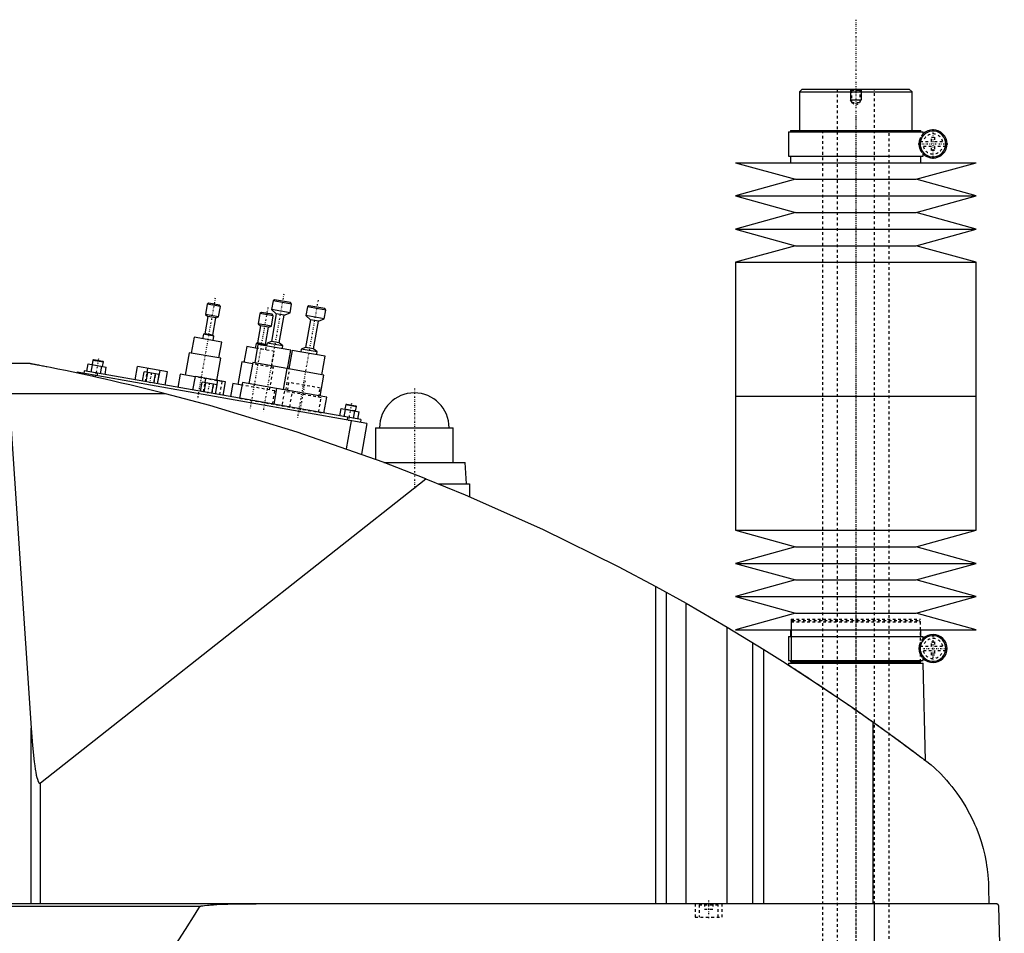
# Model space of a CAD drawing. Extents: x -186 to 706, y -1 to 900.
# Tile 5 of 5: x 338 to 706, y 559 to 900. Entities that reach past the tile are written whole.
import ezdxf

# ---------------------------------------------------------------- set-up
doc = ezdxf.new("R2010")
doc.units = 0
doc.linetypes.add('CENTER', pattern=[1.5, 0.45, -0.5, 0.05, -0.5])
doc.linetypes.add('DASHED', pattern=[2, 1, -1])
for name, color, linetype in [('AM_0', 7, 'CONTINUOUS'), ('AM_10', 7, 'CONTINUOUS'), ('AM_3', 7, 'DASHED'), ('AM_7', 7, 'CENTER')]:
    doc.layers.add(name, color=color, linetype=linetype)

msp = doc.modelspace()

# ---------------------------------------------------------------- linework, layer by layer
at = {"layer": 'AM_0', "color": 7, "linetype": 'CONTINUOUS'}
for p, q in [((630, 874), (629, 873)), ((629, 873), (629, 858.5)), ((629, 873), (671, 873)), ((630, 874), (670, 874)), ((671, 873), (670, 874)), ((671, 858.5), (671, 873)), ((624.85, 858), (624.85, 849)), ((624.85, 858), (675.15, 858)), ((625.65, 858.5), (625.65, 858)), ((625.65, 858.5), (674.35, 858.5)), ((674.35, 858), (674.35, 858.5)), ((675.15, 856.56), (675.15, 858)), ((674.16, 852.5), (674.16, 854.5)), ((675.15, 849), (675.15, 850.44)), ((605, 846.5), (627.5, 840.3)), ((605, 846.5), (695, 846.5)), ((624.85, 849), (675.15, 849)), ((625.65, 849), (625.65, 846.5)), ((672.5, 840.3), (695, 846.5)), ((674.35, 846.5), (674.35, 849)), ((627.5, 840.3), (605, 834.1)), ((627.5, 840.3), (672.5, 840.3)), ((695, 834.1), (672.5, 840.3)), ((605, 834.1), (627.5, 827.9)), ((605, 834.1), (695, 834.1)), ((672.5, 827.9), (695, 834.1)), ((627.5, 827.9), (605, 821.7)), ((627.5, 827.9), (672.5, 827.9)), ((695, 821.7), (672.5, 827.9)), ((605, 821.7), (627.5, 815.5)), ((605, 821.7), (695, 821.7)), ((672.5, 815.5), (695, 821.7)), ((627.5, 815.5), (605, 809.3)), ((627.5, 815.5), (672.5, 815.5)), ((695, 809.3), (672.5, 815.5)), ((605, 809.3), (605, 759.25)), ((605, 809.3), (695, 809.3)), ((695, 759.25), (695, 809.3)), ((432.79, 795.27), (432.21, 794.87)), ((438.69, 794.23), (432.79, 795.27)), ((407.62, 793.62), (406.94, 789.78)), ((408.2, 794.03), (407.62, 793.62)), ((412.54, 792.75), (407.62, 793.62)), ((412.13, 793.33), (408.2, 794.03)), ((411.86, 788.91), (412.54, 792.75)), ((412.54, 792.75), (412.13, 793.33)), ((432.21, 794.87), (431.63, 791.62)), ((431.63, 791.62), (433.39, 790.09)), ((438.53, 790.4), (431.63, 791.62)), ((439.1, 793.65), (432.21, 794.87)), ((438.53, 790.4), (439.1, 793.65)), ((439.1, 793.65), (438.69, 794.23)), ((445.01, 792.61), (444.44, 789.36)), ((445.59, 793.02), (445.01, 792.61)), ((451.9, 791.4), (445.01, 792.61)), ((451.5, 791.97), (445.59, 793.02)), ((451.33, 788.15), (451.9, 791.4)), ((451.9, 791.4), (451.5, 791.97)), ((407.82, 789.01), (406.69, 782.61)), ((406.94, 789.78), (407.82, 789.01)), ((411.86, 788.91), (406.94, 789.78)), ((410.77, 788.49), (407.82, 789.01)), ((409.65, 782.09), (410.77, 788.49)), ((410.77, 788.49), (411.86, 788.91)), ((427.31, 790.15), (426.64, 786.31)), ((427.89, 790.55), (427.31, 790.15)), ((432.24, 789.28), (427.31, 790.15)), ((431.83, 789.86), (427.89, 790.55)), ((431.56, 785.44), (432.24, 789.28)), ((433.39, 790.09), (431.57, 779.75)), ((432.24, 789.28), (431.83, 789.86)), ((436.35, 789.57), (433.39, 790.09)), ((434.53, 779.23), (436.35, 789.57)), ((436.35, 789.57), (438.53, 790.4)), ((446.2, 787.83), (444.37, 777.49)), ((444.44, 789.36), (446.2, 787.83)), ((451.33, 788.15), (444.44, 789.36)), ((449.15, 787.31), (446.2, 787.83)), ((449.15, 787.31), (451.33, 788.15)), ((427.52, 785.54), (426.39, 779.14)), ((426.64, 786.31), (427.52, 785.54)), ((431.56, 785.44), (426.64, 786.31)), ((430.47, 785.02), (427.52, 785.54)), ((429.34, 778.62), (430.47, 785.02)), ((430.47, 785.02), (431.56, 785.44)), ((447.33, 776.97), (449.15, 787.31)), ((402.65, 781.29), (401.61, 775.39)), ((412.99, 779.47), (402.65, 781.29)), ((406.15, 782.4), (405.85, 780.73)), ((406.69, 782.61), (406.15, 782.4)), ((410.09, 781.71), (406.15, 782.4)), ((409.65, 782.09), (406.69, 782.61)), ((410.09, 781.71), (409.65, 782.09)), ((409.79, 780.04), (410.09, 781.71)), ((411.95, 773.56), (412.99, 779.47)), ((422.35, 777.82), (421.3, 771.91)), ((426.28, 777.13), (422.35, 777.82)), ((426.55, 778.6), (425.33, 771.71)), ((425.84, 778.93), (425.55, 777.26)), ((426.39, 779.14), (425.84, 778.93)), ((429.78, 778.24), (425.84, 778.93)), ((429.34, 778.62), (426.39, 779.14)), ((438.86, 776.43), (426.55, 778.6)), ((429.78, 778.24), (429.34, 778.62)), ((429.94, 779.12), (429.75, 778.04)), ((429.75, 778.04), (429.78, 778.24)), ((431.57, 779.75), (429.94, 779.12)), ((435.85, 778.08), (429.94, 779.12)), ((434.53, 779.23), (431.57, 779.75)), ((435.85, 778.08), (434.53, 779.23)), ((435.66, 777), (435.85, 778.08)), ((442.74, 776.87), (442.55, 775.78)), ((444.37, 777.49), (442.74, 776.87)), ((448.65, 775.82), (442.74, 776.87)), ((447.33, 776.97), (444.37, 777.49)), ((448.65, 775.82), (447.33, 776.97)), ((365.14, 772.98), (364.85, 772.78)), ((365.14, 772.98), (368.58, 772.37)), ((400.87, 775.52), (399.39, 767.15)), ((412.69, 773.43), (400.87, 775.52)), ((411.23, 765.16), (412.69, 773.43)), ((437.64, 769.54), (438.86, 776.43)), ((439.35, 776.35), (438.13, 769.45)), ((451.66, 774.18), (439.35, 776.35)), ((448.46, 774.74), (448.65, 775.82)), ((450.44, 767.28), (451.66, 774.18)), ((340.94, 771.5), (213.33, 771.5)), ((362.56, 768.56), (363.05, 771.32)), ((363.05, 771.32), (369.87, 770.12)), ((364.27, 768.26), (364.75, 771.02)), ((364.85, 772.78), (364.54, 771.06)), ((364.85, 772.78), (368.79, 772.08)), ((367.68, 767.66), (368.17, 770.42)), ((368.48, 770.36), (368.79, 772.08)), ((368.79, 772.08), (368.58, 772.37)), ((369.39, 767.36), (369.87, 770.12)), ((380.6, 765.38), (381.49, 770.4)), ((392.71, 768.42), (381.49, 770.4)), ((385.14, 768.14), (385.42, 769.71)), ((420.57, 772.04), (419.09, 763.67)), ((424.5, 771.35), (420.57, 772.04)), ((424.59, 771.84), (423.2, 763.96)), ((437.4, 769.58), (424.59, 771.84)), ((437.39, 769.58), (436, 761.71)), ((451.18, 767.15), (437.39, 769.58)), ((358.96, 768.18), (358.91, 767.91)), ((467.29, 749.08), (358.96, 768.18)), ((361.6, 768.73), (361.42, 767.75)), ((465, 750.5), (361.6, 768.73)), ((364.87, 767.14), (364.78, 766.64)), ((366.52, 767.86), (366.35, 766.88)), ((383.37, 764.89), (383.98, 768.34)), ((389.67, 767.34), (383.98, 768.34)), ((384.79, 764.64), (385.4, 768.09)), ((387.64, 764.14), (388.24, 767.59)), ((389.06, 763.89), (389.95, 768.91)), ((389.06, 763.89), (389.67, 767.34)), ((391.83, 763.4), (392.71, 768.42)), ((397.42, 767.49), (396.56, 762.57)), ((403.13, 766.49), (397.42, 767.49)), ((402.27, 761.56), (403.15, 766.58)), ((414.38, 764.6), (403.15, 766.58)), ((406.81, 764.32), (407.08, 765.89)), ((449.79, 759.27), (451.18, 767.15)), ((405.04, 761.07), (405.65, 764.52)), ((411.33, 763.52), (405.65, 764.52)), ((406.46, 760.82), (407.07, 764.27)), ((409.3, 760.32), (409.91, 763.77)), ((410.72, 760.07), (411.33, 763.52)), ((410.73, 760.07), (411.61, 765.09)), ((413.49, 759.58), (414.38, 764.6)), ((417.12, 764.02), (416.25, 759.1)), ((420.57, 763.41), (417.12, 764.02)), ((420.74, 764.4), (419.7, 758.49)), ((433.54, 762.14), (420.74, 764.4)), ((433.54, 762.14), (432.5, 756.23)), ((452.25, 758.84), (433.54, 762.14)), ((392.03, 760.16), (333.43, 760.16)), ((333.43, 760.16), (341.83, 635.23)), ((451.21, 752.93), (452.25, 758.84)), ((605, 759.25), (605, 709.2)), ((605, 759.25), (695, 759.25)), ((605, 759.25), (695, 759.25)), ((695, 709.2), (695, 759.25)), ((457.1, 751.89), (457.59, 754.64)), ((457.59, 754.64), (464.41, 753.44)), ((459.39, 756.1), (459.08, 754.38)), ((459.68, 756.31), (459.39, 756.1)), ((459.39, 756.1), (463.33, 755.41)), ((459.68, 756.31), (463.12, 755.7)), ((463.02, 753.69), (463.33, 755.41)), ((463.33, 755.41), (463.12, 755.7)), ((458.81, 751.59), (459.3, 754.34)), ((460.08, 751.37), (459.9, 750.38)), ((462.22, 750.99), (462.71, 753.74)), ((463.93, 750.69), (464.41, 753.44)), ((461.38, 750.12), (459.53, 739.63)), ((465, 750.5), (464.83, 749.52)), ((467.29, 749.08), (465.26, 737.59)), ((470.5, 747.5), (470.5, 735.67)), ((470.5, 747.5), (499.5, 747.5)), ((499.5, 734.5), (499.5, 747.5)), ((473.65, 734.5), (504, 734.5)), ((504.5, 726.5), (504, 734.5)), ((345.22, 614.75), (489.33, 728.44)), ((494.16, 726.5), (505.65, 726.5)), ((505.65, 726.5), (505.65, 721.73)), ((605, 709.2), (627.5, 703)), ((605, 709.2), (695, 709.2)), ((672.5, 703), (695, 709.2)), ((627.5, 703), (605, 696.8)), ((627.5, 703), (672.5, 703)), ((695, 696.8), (672.5, 703)), ((605, 696.8), (627.5, 690.6)), ((605, 696.8), (695, 696.8)), ((672.5, 690.6), (695, 696.8)), ((575.22, 569.6), (575.22, 688.17)), ((575.22, 688.17), (586.56, 681.89)), ((627.5, 690.6), (605, 684.4)), ((627.5, 690.6), (672.5, 690.6)), ((695, 684.4), (672.5, 690.6)), ((579.22, 569.6), (579.22, 685.98)), ((586.56, 569.6), (586.56, 681.89)), ((586.56, 681.89), (601.96, 672.97)), ((605, 684.4), (627.5, 678.2)), ((605, 684.4), (695, 684.4)), ((672.5, 678.2), (695, 684.4)), ((627.5, 678.2), (605, 672)), ((627.5, 678.2), (672.5, 678.2)), ((695, 672), (672.5, 678.2)), ((601.96, 569.6), (601.96, 672.97)), ((601.96, 672.97), (615.65, 664.64)), ((605, 672), (695, 672)), ((625.65, 672), (625.65, 669.5)), ((674.35, 669.5), (674.35, 672)), ((611.52, 569.6), (611.52, 667.2)), ((624.85, 669.5), (624.85, 660.5)), ((624.85, 669.5), (675.15, 669.5)), ((675.15, 668.06), (675.15, 669.5)), ((615.65, 569.6), (615.65, 664.64)), ((674.16, 664), (674.16, 666)), ((624.83, 659.5), (624.81, 658.86)), ((624.83, 659.5), (675.17, 659.5)), ((624.85, 660.5), (675.15, 660.5)), ((625.65, 660.5), (625.65, 660)), ((625.65, 660), (674.35, 660)), ((625.83, 660), (625.83, 659.5)), ((674.17, 659.5), (674.17, 660)), ((674.35, 660), (674.35, 660.5)), ((675.15, 660.5), (675.15, 661.94)), ((676.04, 623.15), (675.17, 659.5)), ((656.53, 569.6), (656.53, 637.45)), ((341.83, 569.6), (341.83, 635.23)), ((345.22, 569.6), (345.22, 614.75)), ((699.63, 575.62), (699.77, 569.6)), ((702.45, 569.6), (132.05, 569.6)), ((404.88, 568.63), (188.61, 568.63)), ((657.01, 487.5), (657.01, 569.6)), ((705.5, 487.5), (703.45, 568.63))]:
    msp.add_line(p, q, dxfattribs=at)
for points in [[(392.03, 760.16, 0), (390.59, 760.53, 0), (387.67, 761.27, 0), (384.69, 762.01, 0), (383.19, 762.37, 0), (381.68, 762.74, 0), (378.64, 763.47, 0), (375.58, 764.19, 0), (372.52, 764.91, 0), (369.46, 765.6, 0), (366.41, 766.28, 0), (364.9, 766.62, 0), (363.39, 766.95, 0), (360.41, 767.59, 0), (357.47, 768.21, 0), (354.59, 768.81, 0), (351.78, 769.39, 0), (349.05, 769.93, 0), (347.64, 770.21, 0), (347.41, 770.26, 0), (346.93, 770.35, 0), (346.46, 770.44, 0), (346.22, 770.49, 0), (345.99, 770.53, 0), (345.52, 770.63, 0), (345.06, 770.71, 0), (344.6, 770.8, 0), (344.16, 770.89, 0), (343.73, 770.97, 0), (343.52, 771.01, 0), (343.31, 771.05, 0), (342.91, 771.13, 0), (342.53, 771.2, 0), (342.32, 771.24, 0), (342.26, 771.25, 0), (342.2, 771.26, 0), (342.17, 771.27, 0), (342.14, 771.27, 0), (342.08, 771.28, 0), (342.03, 771.29, 0), (341.97, 771.31, 0), (341.91, 771.32, 0), (341.86, 771.33, 0), (341.83, 771.33, 0), (341.8, 771.34, 0), (341.74, 771.35, 0), (341.69, 771.36, 0), (341.64, 771.37, 0), (341.58, 771.38, 0), (341.53, 771.39, 0), (341.51, 771.39, 0), (341.48, 771.4, 0), (341.44, 771.41, 0), (341.39, 771.41, 0), (341.37, 771.42, 0), (341.35, 771.42, 0), (341.3, 771.43, 0), (341.26, 771.44, 0), (341.24, 771.44, 0), (341.22, 771.45, 0), (341.19, 771.45, 0), (341.15, 771.46, 0), (341.12, 771.47, 0), (341.09, 771.47, 0), (341.06, 771.48, 0), (341.05, 771.48, 0), (341.04, 771.48, 0), (341.02, 771.48, 0), (341, 771.49, 0), (340.98, 771.49, 0), (340.96, 771.49, 0), (340.95, 771.5, 0), (340.95, 771.5, 0), (340.94, 771.5, 0), (340.94, 771.5, 0), (340.94, 771.5, 0), (340.94, 771.5, 0)], [(489.33, 728.44, 0), (473.4, 734.59, 0), (441.19, 745.86, 0), (408.52, 755.74, 0), (392.03, 760.16, 0)], [(489.33, 728.44, 0), (503.96, 722.45, 0), (532.87, 709.58, 0), (561.24, 695.59, 0), (575.22, 688.17, 0)], [(615.65, 664.64, 0), (622.58, 660.29, 0), (636.3, 651.36, 0), (649.84, 642.16, 0), (656.53, 637.45, 0)], [(656.53, 637.45, 0), (657.18, 637, 0), (658.46, 636.08, 0), (659.75, 635.16, 0), (660.38, 634.7, 0), (661.02, 634.24, 0), (662.29, 633.33, 0), (663.54, 632.42, 0), (664.79, 631.51, 0), (666.03, 630.6, 0), (667.25, 629.7, 0), (667.86, 629.26, 0), (668.47, 628.81, 0), (669.67, 627.92, 0), (670.86, 627.04, 0), (672.03, 626.16, 0), (673.19, 625.3, 0), (674.33, 624.44, 0), (674.89, 624.01, 0), (675.45, 623.59, 0), (676.56, 622.75, 0), (677.65, 621.93, 0), (678.19, 621.52, 0)], [(341.83, 635.23, 0), (342.32, 628.77, 0), (342.95, 622.66, 0), (343.13, 621.22, 0), (343.32, 619.92, 0), (343.42, 619.32, 0), (343.52, 618.75, 0), (343.71, 617.73, 0), (343.91, 616.86, 0), (344.11, 616.13, 0), (344.22, 615.77, 0), (344.26, 615.67, 0), (344.29, 615.59, 0), (344.31, 615.54, 0), (344.32, 615.5, 0), (344.36, 615.42, 0), (344.39, 615.34, 0), (344.42, 615.27, 0), (344.46, 615.2, 0), (344.49, 615.14, 0), (344.51, 615.11, 0), (344.52, 615.08, 0), (344.56, 615.02, 0), (344.59, 614.97, 0), (344.61, 614.94, 0), (344.63, 614.92, 0), (344.66, 614.88, 0), (344.69, 614.84, 0), (344.71, 614.82, 0), (344.73, 614.8, 0), (344.76, 614.77, 0), (344.78, 614.75, 0), (344.79, 614.75, 0), (344.79, 614.74, 0), (344.79, 614.74, 0), (344.8, 614.74, 0), (344.8, 614.74, 0), (344.81, 614.73, 0), (344.81, 614.73, 0), (344.82, 614.72, 0), (344.83, 614.72, 0), (344.83, 614.72, 0), (344.83, 614.72, 0), (344.84, 614.71, 0), (344.84, 614.71, 0), (344.85, 614.71, 0), (344.85, 614.7, 0), (344.86, 614.7, 0), (344.86, 614.7, 0), (344.87, 614.7, 0), (344.87, 614.7, 0), (344.88, 614.69, 0), (344.88, 614.69, 0), (344.89, 614.69, 0), (344.89, 614.69, 0), (344.9, 614.69, 0), (344.9, 614.68, 0), (344.9, 614.68, 0), (344.91, 614.68, 0), (344.91, 614.68, 0), (344.92, 614.68, 0), (344.92, 614.68, 0), (344.93, 614.68, 0), (344.93, 614.68, 0), (344.93, 614.67, 0), (344.94, 614.67, 0), (344.94, 614.67, 0), (344.95, 614.67, 0), (344.96, 614.67, 0), (344.96, 614.67, 0), (344.96, 614.67, 0), (344.97, 614.67, 0), (344.97, 614.67, 0), (344.98, 614.67, 0), (344.98, 614.67, 0), (344.99, 614.67, 0), (344.99, 614.67, 0), (345, 614.67, 0), (345, 614.67, 0), (345.01, 614.67, 0), (345.01, 614.67, 0), (345.02, 614.67, 0), (345.02, 614.67, 0), (345.03, 614.67, 0), (345.03, 614.67, 0), (345.03, 614.67, 0), (345.04, 614.67, 0), (345.05, 614.67, 0), (345.05, 614.67, 0), (345.06, 614.67, 0), (345.06, 614.67, 0), (345.07, 614.67, 0), (345.07, 614.67, 0), (345.07, 614.68, 0), (345.08, 614.68, 0), (345.08, 614.68, 0), (345.09, 614.68, 0), (345.1, 614.68, 0), (345.1, 614.68, 0), (345.1, 614.68, 0), (345.11, 614.69, 0), (345.11, 614.69, 0), (345.12, 614.69, 0), (345.12, 614.69, 0), (345.12, 614.69, 0), (345.13, 614.7, 0), (345.13, 614.7, 0), (345.14, 614.7, 0), (345.14, 614.7, 0), (345.15, 614.71, 0), (345.15, 614.71, 0), (345.16, 614.71, 0), (345.16, 614.71, 0), (345.17, 614.72, 0), (345.17, 614.72, 0), (345.17, 614.72, 0), (345.18, 614.73, 0), (345.19, 614.73, 0), (345.19, 614.73, 0), (345.2, 614.74, 0), (345.2, 614.74, 0), (345.2, 614.74, 0), (345.21, 614.75, 0), (345.21, 614.75, 0), (345.22, 614.75, 0)], [(678.19, 621.52, 0), (679.41, 620.42, 0), (681.74, 618.15, 0), (683.91, 615.81, 0), (684.94, 614.61, 0), (685.93, 613.4, 0), (687.8, 610.92, 0), (689.52, 608.41, 0), (691.09, 605.85, 0), (692.52, 603.27, 0), (693.8, 600.67, 0), (694.38, 599.37, 0), (694.93, 598.07, 0), (695.93, 595.48, 0), (696.8, 592.89, 0), (697.54, 590.32, 0), (698.16, 587.76, 0), (698.67, 585.21, 0), (698.88, 583.94, 0), (699.07, 582.67, 0), (699.26, 581.15, 0), (699.31, 580.72, 0), (699.35, 580.27, 0), (699.37, 580.05, 0), (699.39, 579.83, 0), (699.43, 579.37, 0), (699.47, 578.91, 0), (699.5, 578.44, 0), (699.53, 577.96, 0), (699.56, 577.47, 0), (699.58, 577.22, 0), (699.59, 576.97, 0), (699.61, 576.44, 0), (699.63, 575.9, 0), (699.63, 575.62, 0)], [(340.31, 488.5, 0), (342.11, 490.02, 0), (345.69, 493.19, 0), (349.28, 496.52, 0), (351.08, 498.24, 0), (352.87, 500.01, 0), (356.46, 503.66, 0), (360.05, 507.47, 0), (363.63, 511.44, 0), (367.22, 515.57, 0), (370.81, 519.86, 0), (372.6, 522.07, 0), (374.39, 524.31, 0), (377.98, 528.92, 0), (381.57, 533.7, 0), (385.15, 538.63, 0), (388.74, 543.72, 0), (392.33, 548.98, 0), (394.12, 551.66, 0), (395.91, 554.39, 0), (399.5, 559.96, 0), (403.09, 565.7, 0), (404.88, 568.63, 0)], [(404.88, 568.63, 0), (404.88, 568.63, 0), (404.88, 568.63, 0), (404.88, 568.63, 0), (404.88, 568.63, 0), (404.88, 568.63, 0), (404.88, 568.63, 0), (404.88, 568.63, 0), (404.88, 568.63, 0), (404.89, 568.64, 0), (404.89, 568.64, 0), (404.89, 568.64, 0), (404.89, 568.65, 0), (404.9, 568.65, 0), (404.9, 568.65, 0), (404.9, 568.66, 0), (404.91, 568.66, 0), (404.91, 568.66, 0), (404.91, 568.66, 0), (404.92, 568.66, 0), (404.92, 568.67, 0), (404.93, 568.67, 0), (404.93, 568.67, 0), (404.94, 568.68, 0), (404.94, 568.68, 0), (404.94, 568.68, 0), (404.94, 568.68, 0), (404.95, 568.68, 0), (404.95, 568.69, 0), (404.97, 568.69, 0), (405, 568.71, 0), (405.03, 568.72, 0), (405.06, 568.73, 0), (405.09, 568.74, 0), (405.12, 568.75, 0), (405.13, 568.75, 0), (405.15, 568.76, 0), (405.18, 568.76, 0), (405.21, 568.77, 0), (405.31, 568.8, 0), (405.41, 568.82, 0), (405.5, 568.83, 0), (405.7, 568.87, 0), (405.89, 568.9, 0), (406.58, 568.98, 0), (407.7, 569.09, 0), (408.26, 569.13, 0), (408.82, 569.17, 0), (409.97, 569.24, 0), (411.14, 569.3, 0), (415.33, 569.45, 0), (422.51, 569.59, 0), (425.92, 569.6, 0)], [(703.45, 568.63, 0), (703.45, 568.63, 0), (703.45, 568.63, 0), (703.45, 568.64, 0), (703.45, 568.64, 0), (703.45, 568.64, 0), (703.45, 568.65, 0), (703.45, 568.65, 0), (703.45, 568.66, 0), (703.45, 568.67, 0), (703.45, 568.67, 0), (703.45, 568.67, 0), (703.45, 568.68, 0), (703.45, 568.68, 0), (703.45, 568.69, 0), (703.45, 568.69, 0), (703.45, 568.7, 0), (703.44, 568.7, 0), (703.44, 568.71, 0), (703.44, 568.71, 0), (703.44, 568.71, 0), (703.44, 568.72, 0), (703.44, 568.72, 0), (703.44, 568.72, 0), (703.44, 568.73, 0), (703.44, 568.73, 0), (703.44, 568.74, 0), (703.44, 568.74, 0), (703.44, 568.74, 0), (703.44, 568.75, 0), (703.44, 568.75, 0), (703.44, 568.76, 0), (703.44, 568.76, 0), (703.44, 568.77, 0), (703.44, 568.77, 0), (703.43, 568.77, 0), (703.43, 568.78, 0), (703.43, 568.79, 0), (703.43, 568.82, 0), (703.42, 568.84, 0), (703.41, 568.87, 0), (703.41, 568.88, 0), (703.41, 568.89, 0), (703.4, 568.91, 0), (703.39, 568.93, 0), (703.39, 568.95, 0), (703.38, 568.97, 0), (703.37, 568.99, 0), (703.37, 569, 0), (703.36, 569.01, 0), (703.35, 569.03, 0), (703.35, 569.04, 0), (703.34, 569.05, 0), (703.34, 569.06, 0), (703.33, 569.08, 0), (703.32, 569.09, 0), (703.32, 569.1, 0), (703.31, 569.11, 0), (703.3, 569.12, 0), (703.3, 569.13, 0), (703.27, 569.18, 0), (703.21, 569.24, 0), (703.16, 569.3, 0), (703.1, 569.36, 0), (703.05, 569.4, 0), (703.02, 569.42, 0), (702.99, 569.44, 0), (702.93, 569.48, 0), (702.86, 569.51, 0), (702.8, 569.54, 0), (702.74, 569.56, 0), (702.67, 569.57, 0), (702.64, 569.58, 0), (702.61, 569.59, 0), (702.54, 569.6, 0), (702.48, 569.6, 0), (702.45, 569.6, 0)]]:
    msp.add_polyline3d(points, dxfattribs=at)
for centre, radius, start, end in [((678.85, 853.5), 4.8, 192.0755, 167.9245), ((678.85, 853.5), 5.25, 225.1897, 134.8103), ((485, 747.5), 13, 0, 180), ((678.85, 665), 4.8, 192.0755, 167.9245), ((678.85, 665), 5.25, 225.1897, 134.8103)]:
    msp.add_arc(centre, radius, start, end, dxfattribs=at)
at = {"layer": 'AM_10', "color": 7, "linetype": 'CONTINUOUS'}
for p, q in [((648, 874), (648, 870)), ((652, 874), (652, 870)), ((648.38, 869.34), (648, 870)), ((648, 870), (652, 870)), ((651.62, 869.34), (652, 870))]:
    msp.add_line(p, q, dxfattribs=at)
at = {"layer": 'AM_3', "color": 6, "linetype": 'DASHED'}
for p, q in [((643, 874), (643, 355.5)), ((648, 874), (648.38, 873.62)), ((648.38, 873.62), (648.38, 868.94)), ((648.38, 873.62), (651.62, 873.62)), ((651.62, 873.62), (652, 874)), ((651.62, 868.94), (651.62, 873.62)), ((657, 355.5), (657, 874)), ((648.38, 868.94), (650, 868)), ((648.38, 868.94), (651.62, 868.94)), ((650, 868), (651.62, 868.94)), ((637.5, 858.5), (637.5, 396.5)), ((662.5, 396.5), (662.5, 858.5)), ((674.07, 854.4), (678.25, 854.4)), ((674.16, 854.5), (674.16, 855.85)), ((678.25, 856), (679.45, 856)), ((678.25, 854.4), (678.25, 856)), ((679.45, 856), (679.45, 854.4)), ((679.45, 854.4), (683.63, 854.4)), ((678.25, 852.6), (674.07, 852.6)), ((674.16, 851.15), (674.16, 852.5)), ((678.25, 851), (678.25, 852.6)), ((679.45, 851), (678.25, 851)), ((679.45, 852.6), (679.45, 851)), ((683.63, 852.6), (679.45, 852.6)), ((432.69, 776), (426.28, 777.13)), ((429.49, 776.56), (429.75, 778.04)), ((431.65, 770.09), (432.69, 776)), ((432.38, 769.96), (424.5, 771.35)), ((430.91, 761.59), (432.38, 769.96)), ((436.99, 761.53), (438.38, 769.41)), ((438.38, 769.41), (437.4, 769.58)), ((384.53, 764.69), (385.14, 768.14)), ((385.3, 768.11), (384.69, 764.66)), ((387.74, 764.12), (388.35, 767.57)), ((413.18, 764.71), (403.13, 766.49)), ((406.2, 760.87), (406.81, 764.32)), ((406.96, 764.29), (406.35, 760.84)), ((409.41, 760.3), (410.02, 763.75)), ((411.21, 765.06), (411.23, 765.16)), ((412.31, 759.79), (413.18, 764.71)), ((432.88, 761.24), (420.57, 763.41)), ((439.45, 761.1), (433.54, 762.14)), ((438, 764.4), (437.4, 760.95)), ((449.82, 762.32), (438, 764.4)), ((449.21, 758.87), (449.82, 762.32)), ((419.7, 758.49), (451.21, 752.93)), ((432.01, 756.32), (432.88, 761.24)), ((436.41, 761.13), (435.46, 755.71)), ((450.2, 758.69), (436.41, 761.13)), ((438.41, 755.19), (439.45, 761.1)), ((449.24, 753.28), (450.2, 758.69)), ((462.71, 753.74), (459.08, 754.38)), ((625.83, 676), (625.83, 660)), ((625.83, 676), (674.17, 676)), ((626.33, 675.5), (625.83, 675)), ((625.83, 675), (625.83, 660)), ((625.83, 675), (674.17, 675)), ((626.33, 675.5), (673.67, 675.5)), ((674.17, 675), (673.67, 675.5)), ((674.17, 660), (674.17, 676)), ((674.17, 660), (674.17, 675)), ((674.16, 666), (674.16, 667.35)), ((678.25, 667.5), (679.45, 667.5)), ((678.25, 665.9), (678.25, 667.5)), ((679.45, 667.5), (679.45, 665.9)), ((674.07, 665.9), (678.25, 665.9)), ((678.25, 664.1), (674.07, 664.1)), ((674.16, 662.65), (674.16, 664)), ((678.25, 662.5), (678.25, 664.1)), ((679.45, 662.5), (678.25, 662.5)), ((679.45, 665.9), (683.63, 665.9)), ((679.45, 664.1), (679.45, 662.5)), ((683.63, 664.1), (679.45, 664.1)), ((590, 569.6), (590, 564.6)), ((591.9, 569.6), (591.5, 569.2)), ((591.5, 569.2), (591.5, 564.6)), ((591.5, 569.2), (598.5, 569.2)), ((593.5, 569.6), (593.5, 567.6)), ((593.5, 567.6), (596.5, 567.6)), ((595, 569.6), (595, 567.6)), ((596.5, 569.6), (596.5, 567.6)), ((598.5, 569.2), (598.1, 569.6)), ((598.5, 564.6), (598.5, 569.2)), ((600, 564.6), (600, 569.6)), ((590, 564.6), (600, 564.6))]:
    msp.add_line(p, q, dxfattribs=at)
for points in [[(674.16, 855.85, 0), (674.11, 855.76, 0), (674.06, 855.66, 0), (674.05, 855.62, 0), (674.03, 855.59, 0), (674.03, 855.57, 0), (674.02, 855.56, 0), (674.01, 855.52, 0), (673.99, 855.49, 0), (673.98, 855.46, 0), (673.96, 855.42, 0), (673.95, 855.38, 0), (673.94, 855.37, 0), (673.94, 855.35, 0), (673.92, 855.31, 0), (673.91, 855.27, 0), (673.9, 855.26, 0), (673.9, 855.24, 0), (673.88, 855.2, 0), (673.87, 855.16, 0), (673.86, 855.14, 0), (673.86, 855.12, 0), (673.84, 855.08, 0), (673.83, 855.04, 0), (673.82, 855, 0), (673.81, 854.96, 0), (673.8, 854.92, 0), (673.79, 854.9, 0), (673.78, 854.88, 0), (673.77, 854.83, 0), (673.76, 854.79, 0), (673.75, 854.75, 0), (673.74, 854.7, 0), (673.73, 854.66, 0), (673.72, 854.63, 0), (673.72, 854.61, 0), (673.71, 854.56, 0), (673.7, 854.51, 0), (673.69, 854.46, 0), (673.68, 854.41, 0), (673.67, 854.36, 0), (673.67, 854.33, 0), (673.66, 854.3, 0), (673.65, 854.25, 0), (673.65, 854.2, 0), (673.64, 854.14, 0), (673.63, 854.09, 0), (673.63, 854.03, 0), (673.62, 854, 0), (673.62, 853.98, 0), (673.62, 853.92, 0), (673.61, 853.86, 0), (673.61, 853.81, 0), (673.61, 853.75, 0), (673.6, 853.69, 0), (673.6, 853.67, 0), (673.6, 853.64, 0), (673.6, 853.58, 0), (673.6, 853.53, 0), (673.6, 853.5, 0), (673.6, 853.47, 0), (673.6, 853.42, 0), (673.6, 853.36, 0), (673.6, 853.33, 0), (673.6, 853.31, 0), (673.61, 853.25, 0), (673.61, 853.19, 0), (673.61, 853.14, 0), (673.62, 853.08, 0), (673.62, 853.02, 0), (673.62, 853, 0), (673.63, 852.97, 0), (673.63, 852.91, 0), (673.64, 852.86, 0), (673.65, 852.8, 0), (673.65, 852.75, 0), (673.66, 852.7, 0), (673.67, 852.67, 0), (673.67, 852.64, 0), (673.68, 852.59, 0), (673.69, 852.54, 0), (673.7, 852.49, 0), (673.71, 852.44, 0), (673.72, 852.39, 0), (673.72, 852.37, 0), (673.73, 852.34, 0), (673.74, 852.3, 0), (673.75, 852.25, 0), (673.76, 852.21, 0), (673.77, 852.17, 0), (673.78, 852.12, 0), (673.79, 852.1, 0), (673.8, 852.08, 0), (673.81, 852.04, 0), (673.82, 852, 0), (673.83, 851.96, 0), (673.84, 851.92, 0), (673.86, 851.88, 0), (673.86, 851.86, 0), (673.87, 851.84, 0), (673.88, 851.8, 0), (673.9, 851.76, 0), (673.9, 851.74, 0), (673.91, 851.73, 0), (673.92, 851.69, 0), (673.94, 851.65, 0), (673.94, 851.63, 0), (673.95, 851.62, 0), (673.96, 851.58, 0), (673.98, 851.54, 0), (673.99, 851.51, 0), (674.01, 851.48, 0), (674.02, 851.44, 0), (674.03, 851.43, 0), (674.03, 851.41, 0), (674.05, 851.38, 0), (674.06, 851.34, 0), (674.11, 851.24, 0), (674.16, 851.15, 0)], [(675.15, 856.56, 0), (675.15, 856.56, 0), (675.14, 856.55, 0), (675.13, 856.53, 0), (675.12, 856.52, 0), (675.11, 856.5, 0), (675.08, 856.47, 0), (675.04, 856.42, 0), (675, 856.36, 0), (674.95, 856.29, 0), (674.89, 856.21, 0), (674.86, 856.17, 0), (674.83, 856.12, 0), (674.76, 856.01, 0), (674.68, 855.88, 0), (674.61, 855.74, 0), (674.52, 855.58, 0), (674.48, 855.48, 0), (674.46, 855.45, 0), (674.45, 855.42, 0), (674.44, 855.4, 0), (674.43, 855.38, 0), (674.42, 855.35, 0), (674.41, 855.32, 0), (674.4, 855.3, 0), (674.39, 855.28, 0), (674.38, 855.25, 0), (674.37, 855.21, 0), (674.36, 855.19, 0), (674.35, 855.17, 0), (674.34, 855.14, 0), (674.32, 855.1, 0), (674.31, 855.06, 0), (674.3, 855.02, 0), (674.28, 854.97, 0), (674.28, 854.95, 0), (674.27, 854.93, 0), (674.25, 854.89, 0), (674.24, 854.84, 0), (674.23, 854.79, 0), (674.21, 854.75, 0), (674.2, 854.7, 0), (674.19, 854.67, 0), (674.19, 854.64, 0), (674.17, 854.59, 0), (674.16, 854.53, 0), (674.16, 854.5, 0)], [(674.16, 852.5, 0), (674.16, 852.47, 0), (674.17, 852.41, 0), (674.19, 852.36, 0), (674.19, 852.33, 0), (674.2, 852.3, 0), (674.21, 852.25, 0), (674.23, 852.21, 0), (674.24, 852.16, 0), (674.25, 852.11, 0), (674.27, 852.07, 0), (674.28, 852.05, 0), (674.28, 852.03, 0), (674.3, 851.98, 0), (674.31, 851.94, 0), (674.32, 851.9, 0), (674.34, 851.86, 0), (674.35, 851.83, 0), (674.36, 851.81, 0), (674.37, 851.79, 0), (674.38, 851.75, 0), (674.39, 851.72, 0), (674.4, 851.7, 0), (674.41, 851.68, 0), (674.42, 851.65, 0), (674.43, 851.62, 0), (674.44, 851.6, 0), (674.45, 851.58, 0), (674.46, 851.55, 0), (674.48, 851.52, 0), (674.52, 851.42, 0), (674.61, 851.26, 0), (674.68, 851.12, 0), (674.76, 850.99, 0), (674.83, 850.88, 0), (674.86, 850.83, 0), (674.89, 850.79, 0), (674.95, 850.71, 0), (675, 850.64, 0), (675.04, 850.58, 0), (675.08, 850.53, 0), (675.11, 850.5, 0), (675.12, 850.48, 0), (675.13, 850.47, 0), (675.14, 850.45, 0), (675.15, 850.44, 0), (675.15, 850.44, 0)], [(674.16, 667.35, 0), (674.11, 667.26, 0), (674.06, 667.16, 0), (674.05, 667.12, 0), (674.03, 667.09, 0), (674.03, 667.07, 0), (674.02, 667.06, 0), (674.01, 667.02, 0), (673.99, 666.99, 0), (673.98, 666.96, 0), (673.96, 666.92, 0), (673.95, 666.88, 0), (673.94, 666.87, 0), (673.94, 666.85, 0), (673.92, 666.81, 0), (673.91, 666.77, 0), (673.9, 666.76, 0), (673.9, 666.74, 0), (673.88, 666.7, 0), (673.87, 666.66, 0), (673.86, 666.64, 0), (673.86, 666.62, 0), (673.84, 666.58, 0), (673.83, 666.54, 0), (673.82, 666.5, 0), (673.81, 666.46, 0), (673.8, 666.42, 0), (673.79, 666.4, 0), (673.78, 666.38, 0), (673.77, 666.33, 0), (673.76, 666.29, 0), (673.75, 666.25, 0), (673.74, 666.2, 0), (673.73, 666.16, 0), (673.72, 666.13, 0), (673.72, 666.11, 0), (673.71, 666.06, 0), (673.7, 666.01, 0), (673.69, 665.96, 0), (673.68, 665.91, 0), (673.67, 665.86, 0), (673.67, 665.83, 0), (673.66, 665.8, 0), (673.65, 665.75, 0), (673.65, 665.7, 0), (673.64, 665.64, 0), (673.63, 665.59, 0), (673.63, 665.53, 0), (673.62, 665.5, 0), (673.62, 665.48, 0), (673.62, 665.42, 0), (673.61, 665.36, 0), (673.61, 665.31, 0), (673.61, 665.25, 0), (673.6, 665.19, 0), (673.6, 665.17, 0), (673.6, 665.14, 0), (673.6, 665.08, 0), (673.6, 665.03, 0), (673.6, 665, 0), (673.6, 664.97, 0), (673.6, 664.92, 0), (673.6, 664.86, 0), (673.6, 664.83, 0), (673.6, 664.81, 0), (673.61, 664.75, 0), (673.61, 664.69, 0), (673.61, 664.64, 0), (673.62, 664.58, 0), (673.62, 664.52, 0), (673.62, 664.5, 0), (673.63, 664.47, 0), (673.63, 664.41, 0), (673.64, 664.36, 0), (673.65, 664.3, 0), (673.65, 664.25, 0), (673.66, 664.2, 0), (673.67, 664.17, 0), (673.67, 664.14, 0), (673.68, 664.09, 0), (673.69, 664.04, 0), (673.7, 663.99, 0), (673.71, 663.94, 0), (673.72, 663.89, 0), (673.72, 663.87, 0), (673.73, 663.84, 0), (673.74, 663.8, 0), (673.75, 663.75, 0), (673.76, 663.71, 0), (673.77, 663.67, 0), (673.78, 663.62, 0), (673.79, 663.6, 0), (673.8, 663.58, 0), (673.81, 663.54, 0), (673.82, 663.5, 0), (673.83, 663.46, 0), (673.84, 663.42, 0), (673.86, 663.38, 0), (673.86, 663.36, 0), (673.87, 663.34, 0), (673.88, 663.3, 0), (673.9, 663.26, 0), (673.9, 663.24, 0), (673.91, 663.23, 0), (673.92, 663.19, 0), (673.94, 663.15, 0), (673.94, 663.13, 0), (673.95, 663.12, 0), (673.96, 663.08, 0), (673.98, 663.04, 0), (673.99, 663.01, 0), (674.01, 662.98, 0), (674.02, 662.94, 0), (674.03, 662.93, 0), (674.03, 662.91, 0), (674.05, 662.88, 0), (674.06, 662.84, 0), (674.11, 662.74, 0), (674.16, 662.65, 0)], [(675.15, 668.06, 0), (675.15, 668.06, 0), (675.14, 668.05, 0), (675.13, 668.03, 0), (675.12, 668.02, 0), (675.11, 668, 0), (675.08, 667.97, 0), (675.04, 667.92, 0), (675, 667.86, 0), (674.95, 667.79, 0), (674.89, 667.71, 0), (674.86, 667.67, 0), (674.83, 667.62, 0), (674.76, 667.51, 0), (674.68, 667.38, 0), (674.61, 667.24, 0), (674.52, 667.08, 0), (674.48, 666.98, 0), (674.46, 666.95, 0), (674.45, 666.92, 0), (674.44, 666.9, 0), (674.43, 666.88, 0), (674.42, 666.85, 0), (674.41, 666.82, 0), (674.4, 666.8, 0), (674.39, 666.78, 0), (674.38, 666.75, 0), (674.37, 666.71, 0), (674.36, 666.69, 0), (674.35, 666.67, 0), (674.34, 666.64, 0), (674.32, 666.6, 0), (674.31, 666.56, 0), (674.3, 666.52, 0), (674.28, 666.47, 0), (674.28, 666.45, 0), (674.27, 666.43, 0), (674.25, 666.39, 0), (674.24, 666.34, 0), (674.23, 666.29, 0), (674.21, 666.25, 0), (674.2, 666.2, 0), (674.19, 666.17, 0), (674.19, 666.14, 0), (674.17, 666.09, 0), (674.16, 666.03, 0), (674.16, 666, 0)], [(674.16, 664, 0), (674.16, 663.97, 0), (674.17, 663.91, 0), (674.19, 663.86, 0), (674.19, 663.83, 0), (674.2, 663.8, 0), (674.21, 663.75, 0), (674.23, 663.71, 0), (674.24, 663.66, 0), (674.25, 663.61, 0), (674.27, 663.57, 0), (674.28, 663.55, 0), (674.28, 663.53, 0), (674.3, 663.48, 0), (674.31, 663.44, 0), (674.32, 663.4, 0), (674.34, 663.36, 0), (674.35, 663.33, 0), (674.36, 663.31, 0), (674.37, 663.29, 0), (674.38, 663.25, 0), (674.39, 663.22, 0), (674.4, 663.2, 0), (674.41, 663.18, 0), (674.42, 663.15, 0), (674.43, 663.12, 0), (674.44, 663.1, 0), (674.45, 663.08, 0), (674.46, 663.05, 0), (674.48, 663.02, 0), (674.52, 662.92, 0), (674.61, 662.76, 0), (674.68, 662.62, 0), (674.76, 662.49, 0), (674.83, 662.38, 0), (674.86, 662.33, 0), (674.89, 662.29, 0), (674.95, 662.21, 0), (675, 662.14, 0), (675.04, 662.08, 0), (675.08, 662.03, 0), (675.11, 662, 0), (675.12, 661.98, 0), (675.13, 661.97, 0), (675.14, 661.95, 0), (675.15, 661.94, 0), (675.15, 661.94, 0)], [(624.81, 658.86, 0), (624.81, 658.86, 0), (624.84, 658.85, 0), (624.89, 658.81, 0), (624.92, 658.79, 0), (624.97, 658.76, 0), (625.07, 658.7, 0), (625.2, 658.62, 0), (625.35, 658.52, 0), (625.53, 658.4, 0), (625.74, 658.27, 0), (625.86, 658.19, 0), (625.98, 658.12, 0), (626.23, 657.95, 0), (626.52, 657.77, 0), (626.82, 657.57, 0), (627.15, 657.36, 0), (627.5, 657.13, 0), (627.68, 657.02, 0), (627.87, 656.89, 0), (628.26, 656.64, 0), (628.67, 656.38, 0), (628.88, 656.24, 0), (629.09, 656.1, 0), (629.53, 655.81, 0), (629.99, 655.52, 0), (630.22, 655.37, 0), (630.46, 655.21, 0), (630.93, 654.9, 0), (631.42, 654.58, 0), (631.91, 654.26, 0), (632.43, 653.92, 0), (632.95, 653.58, 0), (633.22, 653.4, 0), (633.5, 653.22, 0), (634.05, 652.85, 0), (634.62, 652.48, 0), (635.21, 652.09, 0), (635.8, 651.69, 0), (636.41, 651.29, 0), (636.72, 651.09, 0), (637.03, 650.88, 0), (637.66, 650.46, 0), (638.29, 650.03, 0), (638.94, 649.6, 0), (639.59, 649.16, 0), (640.25, 648.72, 0), (640.58, 648.5, 0), (640.91, 648.27, 0), (641.58, 647.82, 0), (642.26, 647.36, 0), (642.93, 646.9, 0), (643.61, 646.44, 0), (644.3, 645.98, 0), (644.64, 645.74, 0), (644.98, 645.51, 0), (645.66, 645.04, 0), (646.34, 644.58, 0), (647.02, 644.11, 0), (647.69, 643.65, 0), (648.36, 643.18, 0), (648.69, 642.95, 0), (649.03, 642.72, 0), (649.68, 642.26, 0), (650.34, 641.81, 0), (650.67, 641.58, 0), (651, 641.35, 0), (651.66, 640.89, 0), (652.33, 640.42, 0), (652.66, 640.18, 0), (653, 639.95, 0), (653.67, 639.47, 0), (654.35, 639, 0), (655.03, 638.52, 0), (655.7, 638.04, 0), (656.38, 637.56, 0), (656.72, 637.32, 0), (657.05, 637.08, 0), (657.73, 636.6, 0), (658.39, 636.13, 0), (659.06, 635.65, 0), (659.72, 635.18, 0), (660.37, 634.71, 0), (660.7, 634.47, 0), (661.02, 634.24, 0), (661.67, 633.78, 0), (662.3, 633.32, 0), (662.93, 632.86, 0), (663.54, 632.42, 0), (664.15, 631.97, 0), (664.45, 631.76, 0), (664.75, 631.54, 0), (665.34, 631.11, 0), (665.91, 630.69, 0), (666.47, 630.28, 0), (667.02, 629.87, 0), (667.56, 629.48, 0), (667.82, 629.28, 0), (668.08, 629.09, 0), (668.59, 628.72, 0), (669.08, 628.35, 0), (669.57, 628, 0), (670.04, 627.64, 0), (670.51, 627.3, 0), (670.74, 627.12, 0), (670.97, 626.96, 0), (671.41, 626.63, 0), (671.84, 626.3, 0), (672.05, 626.15, 0), (672.26, 625.99, 0), (672.66, 625.7, 0), (673.04, 625.41, 0), (673.22, 625.27, 0), (673.4, 625.14, 0), (673.74, 624.88, 0), (674.06, 624.64, 0), (674.36, 624.41, 0), (674.64, 624.21, 0), (674.89, 624.02, 0), (675.01, 623.93, 0), (675.12, 623.84, 0), (675.32, 623.69, 0), (675.5, 623.55, 0), (675.66, 623.44, 0), (675.78, 623.34, 0), (675.89, 623.26, 0), (675.93, 623.23, 0), (675.96, 623.21, 0), (676.01, 623.17, 0), (676.04, 623.15, 0), (676.04, 623.15, 0)]]:
    msp.add_polyline3d(points, dxfattribs=at)
for centre, radius, start, end in [((678.85, 853.5), 4.87, 169.3459, 190.6541), ((678.85, 853.5), 5.25, 134.8103, 153.3873), ((678.85, 853.5), 3.75, 13.8865, 166.1135), ((678.85, 853.5), 4.87, 349.3459, 10.6541), ((678.85, 853.5), 5.25, 206.6127, 225.1897), ((678.85, 853.5), 3.75, 193.8865, 346.1135), ((678.85, 665), 5.25, 134.8103, 153.3873), ((678.85, 665), 3.75, 13.8865, 166.1135), ((678.85, 665), 4.87, 169.3459, 190.6541), ((678.85, 665), 5.25, 206.6127, 225.1897), ((678.85, 665), 3.75, 193.8865, 346.1135), ((678.85, 665), 4.87, 349.3459, 10.6541)]:
    msp.add_arc(centre, radius, start, end, dxfattribs=at)
at = {"layer": 'AM_7', "color": 4, "linetype": 'CENTER'}
for p, q in [((650, 899.92), (650, 329.57)), ((650, 863.46), (650, 754.29)), ((678.85, 847.99), (678.85, 859.01)), ((673.34, 853.5), (684.36, 853.5)), ((410.56, 795.91), (403.89, 758.08)), ((436.21, 797.4), (428.41, 753.19)), ((449.01, 795.14), (441.22, 750.94)), ((430.26, 792.44), (423.58, 754.6)), ((366.96, 773.27), (365.81, 766.72)), ((386.18, 764.22), (386.85, 768.01)), ((407.85, 760.4), (408.52, 764.19)), ((444.2, 764.99), (442.04, 752.74)), ((485, 762.2), (485, 724.8)), ((650, 764.21), (650, 655.04)), ((461.51, 756.59), (460.35, 750.04)), ((471.35, 747.5), (498.65, 747.5)), ((650, 700.5), (650, 370.5)), ((678.85, 659.96), (678.85, 670.04)), ((673.81, 665), (683.89, 665)), ((595, 570.9), (595, 564.3))]:
    msp.add_line(p, q, dxfattribs=at)

doc.saveas('drawing.dxf')
